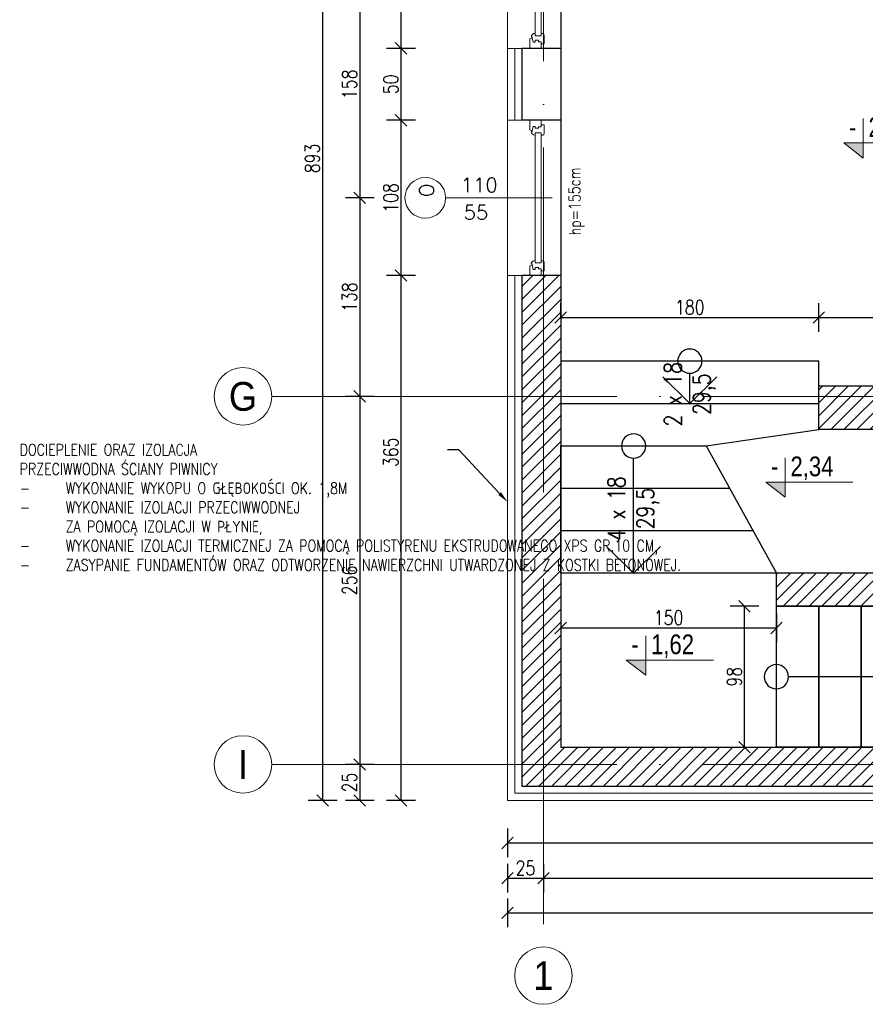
# Model space of a CAD drawing. Header units: millimetres. Extents: x -66901 to 936319, y -323998 to 488548.
# Tile 10 of 84: x 724497 to 730377, y -128816 to -121968. Entities that reach past the tile are written whole.
import ezdxf
from ezdxf import colors
from ezdxf.entities.mleader import LeaderData, LeaderLine
from ezdxf.enums import TextEntityAlignment as Align
from ezdxf.math import Vec2, Vec3

# ---------------------------------------------------------------- set-up
doc = ezdxf.new("R2010")
doc.units = ezdxf.units.MM
doc.header["$LTSCALE"] = 5
doc.header["$MEASUREMENT"] = 0
for name, pattern in [('ACAD_ISO03W100', [30, 12, -18]), ('ACAD_ISO04W100', [30, 24, -3, 0, -3]), ('Osie$0$CONTINOUS', [0])]:
    doc.linetypes.add(name, pattern=pattern)
for name, color, linetype, lineweight, true_color in [('A_DZIAŁOWA_PROJEKTOWANE', 7, 'Continuous', 18, 0x007cb0), ('A_HATCH', 7, 'Continuous', 5, 0x999999), ('A_IZOLEACJA TERMI_PROJEKTOWANA', 7, 'Continuous', 15, 0x6093ac)]:
    doc.layers.add(name, color=color, linetype=linetype, lineweight=lineweight, true_color=true_color)
for name, color, linetype, lineweight in [('A_KONST_ISTNIEJĄCE', 83, 'Continuous', 25), ('A_OPISY', 44, 'Continuous', 9), ('A_OSIE KONSTRUKCYJNE', 150, 'ACAD_ISO04W100', 5), ('A_STOLARKA OKIENNA', 141, 'Continuous', 15), ('A_TEKST', 7, 'Continuous', 15), ('A_WIDOK', 141, 'Continuous', 13), ('A_WYMIAROWANIE', 7, 'Continuous', 9)]:
    doc.layers.add(name, color=color, linetype=linetype, lineweight=lineweight)
doc.layers.add('A_NIEWIDOCZNE  POMOCNICZE', color=252, linetype='ACAD_ISO03W100', lineweight=5, plot=False)
doc.layers.add('AA OPISY', color=40, linetype='Continuous')
doc.layers.add('K-WYMIARY', color=254, linetype='Continuous')
doc.styles.add('APLUS', font='arial.ttf', dxfattribs={"width": 0.6})
doc.styles.add('DEMIURG_100_opisy', font='arial.ttf', dxfattribs={"width": 0.9, "height": 20})
doc.styles.get("Standard").update_dxf_attribs({"font": 'simplex.shx', "width": 0.8})
doc.linetypes.add('BATTING', pattern='A,0.0001,-0.1,[134,ltypeshp.shx,S=0.1,R=0,X=-0.1,Y=0],-0.2,[134,ltypeshp.shx,S=0.1,R=180,X=0.1,Y=0],-0.1', length=0.4001)
doc.dimstyles.new('1 do 100', dxfattribs={"dimtxt": 10, "dimasz": 8, "dimexe": 10, "dimexo": 10, "dimgap": 2, "dimtad": 1, "dimdec": 0, "dimtxsty": 'Standard', "dimblk": 'OBLIQUE', "dimcen": 2.5, "dimadec": 0, "dimazin": 0, "dimtfac": 1, "dimtdec": 0, "dimtmove": 0, "dimatfit": 3, "dimldrblk": 'OBLIQUE', "dimfxl": 10, "dimfxlon": 1, "dimarcsym": 0})

# ---------------------------------------------------------------- blocks, each defined once
blk = doc.blocks.new('*U798')
for p, q in [((-26, 0), (-26, -8)), ((-26, 0), (-19.32, 0)), ((-26, 0), (-26, -8)), ((-19.32, 0), (-18.74, -1.55)), ((75.32, 0), (74.74, -1.55)), ((82, 0), (75.32, 0)), ((82, 0), (82, -8)), ((-21.76, -2.4), (-18.74, -1.55)), ((-21.76, -3.73), (-21.76, -2.4)), ((-20.39, -3.73), (-21.76, -3.73)), ((-21.41, -8), (-21.41, -6.06)), ((-21.41, -6.06), (-20.39, -6.06)), ((-20.39, -6.06), (-20.39, -3.73)), ((-18.74, -1.55), (-17.89, -1.55)), ((-17.89, -1.55), (-17.99, -1.01)), ((-17.25, -7.98), (-17.25, -3.66)), ((-17.25, -3.66), (-15.62, -3.66)), ((73.25, -3.66), (71.62, -3.66)), ((73.25, -7.98), (73.25, -3.66)), ((73.89, -1.55), (73.99, -1.01)), ((74.74, -1.55), (73.89, -1.55)), ((77.76, -2.4), (74.74, -1.55)), ((76.39, -6.06), (76.39, -3.73)), ((76.39, -3.73), (77.76, -3.73)), ((77.41, -6.06), (76.39, -6.06)), ((77.41, -8), (77.41, -6.06)), ((77.76, -3.73), (77.76, -2.4)), ((-26, -8), (-22.8, -8)), ((-22.8, -8), (-22.8, -9.92)), ((-22.8, -8), (-21.41, -8)), ((-22.8, -9.92), (-16.94, -9.92)), ((-15.66, -7.98), (-17.25, -7.98)), ((-15.66, -9.03), (-15.66, -7.98)), ((71.66, -9.03), (71.66, -7.98)), ((71.66, -7.98), (73.25, -7.98)), ((78.8, -9.92), (72.94, -9.92)), ((78.8, -8), (77.41, -8)), ((82, -8), (78.8, -8)), ((78.8, -8), (78.8, -9.92))]:
    blk.add_line(p, q)
blk.add_lwpolyline([(-17.25, -3.66), (73.25, -3.66), (73.25, -7.98), (-17.25, -7.98)], close=True)
for centre, radius, start, end in [((-18.13, -3.52), 2.51, 356.81051, 86.81051), ((74.13, -3.52), 2.51, 93.18949, 183.18949), ((-17.03, -8.42), 1.5, 273.35533, 335.68535), ((73.03, -8.42), 1.5, 204.31465, 266.64467)]:
    blk.add_arc(centre, radius, start, end)
blk = doc.blocks.new('*U799')
at = {"layer": 'AA OPISY'}
for q in [(72.47, 18.82), (-136.57, 0), (72.47, -18.82)]:
    blk.add_line((91, 0), q, dxfattribs=at)
blk.add_circle((-145, 0), 8.43, dxfattribs=at)
blk = doc.blocks.new('*U800')
at = {"layer": 'AA OPISY'}
for q in [(-75.03, 18.82), (-136.57, 0), (-75.03, -18.82)]:
    blk.add_line((-56.5, 0), q, dxfattribs=at)
blk.add_circle((-145, 0), 8.43, dxfattribs=at)
blk = doc.blocks.new('*U801')
at = {"layer": 'AA OPISY'}
for q in [(-134.03, 18.82), (-136.57, 0), (-134.03, -18.82)]:
    blk.add_line((-115.5, 0), q, dxfattribs=at)
blk.add_circle((-145, 0), 8.43, dxfattribs=at)
blk = doc.blocks.new('WARTOŚĆ')
at = {"layer": 'A_OPISY'}
blk.add_line((0, 0), (0, 73.97), dxfattribs=at)
blk.add_circle((0, 88.12), 14.15, dxfattribs=at)
blk.add_attdef('OZ', (-9.99, 82.42), '', height=10, dxfattribs=at)
for tag, p in [('H', (15.09, 32.64)), ('S', (-4.03, 32.64))]:
    blk.add_attdef(tag, p, '', height=10, rotation=90, dxfattribs=at)
blk = doc.blocks.new('*U171')
blk.add_hatch(color=256).paths.add_polyline_path([(0, 0.1532), (-0.198, 0.1532), (0, 0)])
blk.add_line((0, 0.1532), (0, 0.4))
blk.add_lwpolyline([(0, 0.1532), (0, 0), (-0.198, 0.1532), (0.6852, 0.1532)])
at = {"style": 'APLUS', "width": 0.8}
blk.add_attdef('%%P_0.00', text='', height=0.2, dxfattribs=at).set_placement((-0.1457, 0.1532), align=Align.BOTTOM_LEFT)
blk = doc.blocks.new('_Oblique')
at = {"color": 0, "linetype": 'ByBlock', "lineweight": -2}
blk.add_line((-0.5, -0.5), (0.5, 0.5), dxfattribs=at)
blk = doc.blocks.new('*D758')
at = {"layer": 'A_WYMIAROWANIE', "color": 0, "lineweight": -2, "ltscale": 2, "transparency": 16777216}
for p, q in [((8993.74, 18532.7), (8973.74, 18532.7)), ((8983.74, 18167.66), (8983.74, 18532.7)), ((8993.74, 18167.66), (8973.74, 18167.66))]:
    blk.add_line(p, q, dxfattribs=at)
at = {"layer": 'Defpoints', "color": 0, "ltscale": 2, "transparency": 16777216}
for p in [(8983.74, 18532.7), (9057.76, 18532.7), (9057.76, 18167.66)]:
    blk.add_point(p, dxfattribs=at)
at = {"layer": 'A_WYMIAROWANIE', "color": 0, "lineweight": -2, "ltscale": 2, "transparency": 16777216, "xscale": 8, "yscale": 8, "zscale": 8}
for p, rotation in [((8983.74, 18532.7), 90), ((8983.74, 18167.66), 270)]:
    blk.add_blockref('_Oblique', p, dxfattribs=dict(at, rotation=rotation))
at = {"layer": 'A_WYMIAROWANIE', "color": 0, "ltscale": 2, "transparency": 16777216, "insert": (8976.64, 18409.76), "char_height": 10, "attachment_point": 5, "rotation": 90}
blk.add_mtext('365', dxfattribs=at)
blk = doc.blocks.new('*D759')
at = {"layer": 'A_WYMIAROWANIE', "color": 0, "lineweight": -2, "ltscale": 2, "transparency": 16777216}
for p, q in [((8993.74, 18640.7), (8973.74, 18640.7)), ((8983.74, 18532.7), (8983.74, 18640.7)), ((8993.74, 18532.7), (8973.74, 18532.7))]:
    blk.add_line(p, q, dxfattribs=at)
at = {"layer": 'Defpoints', "color": 0, "ltscale": 2, "transparency": 16777216}
for p in [(8983.74, 18640.7), (9057.76, 18640.7), (9057.76, 18532.7)]:
    blk.add_point(p, dxfattribs=at)
at = {"layer": 'A_WYMIAROWANIE', "color": 0, "lineweight": -2, "ltscale": 2, "transparency": 16777216, "xscale": 8, "yscale": 8, "zscale": 8}
for p, rotation in [((8983.74, 18640.7), 90), ((8983.74, 18532.7), 270)]:
    blk.add_blockref('_Oblique', p, dxfattribs=dict(at, rotation=rotation))
at = {"layer": 'A_WYMIAROWANIE', "color": 0, "ltscale": 2, "transparency": 16777216, "insert": (8976.64, 18586.7), "char_height": 10, "attachment_point": 5, "rotation": 90}
blk.add_mtext('108', dxfattribs=at)
blk = doc.blocks.new('*D760')
at = {"layer": 'A_WYMIAROWANIE', "color": 0, "lineweight": -2, "ltscale": 2, "transparency": 16777216}
for p, q in [((8993.74, 18690.7), (8973.74, 18690.7)), ((8983.74, 18640.7), (8983.74, 18690.7)), ((8993.74, 18640.7), (8973.74, 18640.7))]:
    blk.add_line(p, q, dxfattribs=at)
at = {"layer": 'Defpoints', "color": 0, "ltscale": 2, "transparency": 16777216}
for p in [(8983.74, 18690.7), (9057.76, 18690.7), (9057.76, 18640.7)]:
    blk.add_point(p, dxfattribs=at)
at = {"layer": 'A_WYMIAROWANIE', "color": 0, "lineweight": -2, "ltscale": 2, "transparency": 16777216, "xscale": 8, "yscale": 8, "zscale": 8}
for p, rotation in [((8983.74, 18690.7), 90), ((8983.74, 18640.7), 270)]:
    blk.add_blockref('_Oblique', p, dxfattribs=dict(at, rotation=rotation))
at = {"layer": 'A_WYMIAROWANIE', "color": 0, "ltscale": 2, "transparency": 16777216, "insert": (8976.64, 18665.7), "char_height": 10, "attachment_point": 5, "rotation": 90}
blk.add_mtext('50', dxfattribs=at)
blk = doc.blocks.new('*D761')
at = {"layer": 'A_WYMIAROWANIE', "color": 0, "lineweight": -2, "ltscale": 2, "transparency": 16777216}
for p, q in [((8993.74, 18798.7), (8973.74, 18798.7)), ((8983.74, 18690.7), (8983.74, 18798.7)), ((8993.74, 18690.7), (8973.74, 18690.7))]:
    blk.add_line(p, q, dxfattribs=at)
at = {"layer": 'Defpoints', "color": 0, "ltscale": 2, "transparency": 16777216}
for p in [(8983.74, 18798.7), (9057.76, 18798.7), (9057.76, 18690.7)]:
    blk.add_point(p, dxfattribs=at)
at = {"layer": 'A_WYMIAROWANIE', "color": 0, "lineweight": -2, "ltscale": 2, "transparency": 16777216, "xscale": 8, "yscale": 8, "zscale": 8}
for p, rotation in [((8983.74, 18798.7), 90), ((8983.74, 18690.7), 270)]:
    blk.add_blockref('_Oblique', p, dxfattribs=dict(at, rotation=rotation))
at = {"layer": 'A_WYMIAROWANIE', "color": 0, "ltscale": 2, "transparency": 16777216, "insert": (8976.64, 18744.7), "char_height": 10, "attachment_point": 5, "rotation": 90}
blk.add_mtext('108', dxfattribs=at)
blk = doc.blocks.new('*D765')
at = {"layer": 'A_WYMIAROWANIE', "color": 0, "lineweight": -2, "ltscale": 2, "transparency": 16777216}
for p, q in [((9094.76, 18503.57), (9094.76, 18513.57)), ((9274.26, 18493.57), (9274.26, 18513.57)), ((9094.76, 18503.57), (9274.26, 18503.57))]:
    blk.add_line(p, q, dxfattribs=at)
at = {"layer": 'Defpoints', "color": 0, "ltscale": 2, "transparency": 16777216}
for p in [(9274.26, 18503.57), (9094.76, 18497.36), (9274.26, 18473.16)]:
    blk.add_point(p, dxfattribs=at)
at = {"layer": 'A_WYMIAROWANIE', "color": 0, "lineweight": -2, "ltscale": 2, "transparency": 16777216, "xscale": 8, "yscale": 8, "zscale": 8, "rotation": 180}
blk.add_blockref('_Oblique', (9094.76, 18503.57), dxfattribs=at)
at = {"layer": 'A_WYMIAROWANIE', "color": 0, "lineweight": -2, "ltscale": 2, "transparency": 16777216, "xscale": 8, "yscale": 8, "zscale": 8}
blk.add_blockref('_Oblique', (9274.26, 18503.57), dxfattribs=at)
at = {"layer": 'A_WYMIAROWANIE', "color": 0, "ltscale": 2, "transparency": 16777216, "insert": (9184.51, 18510.68), "char_height": 10, "attachment_point": 5}
blk.add_mtext('180', dxfattribs=at)
blk = doc.blocks.new('*D766')
at = {"layer": 'A_WYMIAROWANIE', "color": 0, "lineweight": -2, "ltscale": 2, "transparency": 16777216}
for p, q in [((9274.26, 18493.57), (9274.26, 18513.57)), ((9567.76, 18493.57), (9567.76, 18513.57)), ((9274.26, 18503.57), (9567.76, 18503.57))]:
    blk.add_line(p, q, dxfattribs=at)
at = {"layer": 'Defpoints', "color": 0, "ltscale": 2, "transparency": 16777216}
for p in [(9567.76, 18503.57), (9567.76, 18479.32), (9274.26, 18473.16)]:
    blk.add_point(p, dxfattribs=at)
at = {"layer": 'A_WYMIAROWANIE', "color": 0, "lineweight": -2, "ltscale": 2, "transparency": 16777216, "xscale": 8, "yscale": 8, "zscale": 8, "rotation": 180}
blk.add_blockref('_Oblique', (9274.26, 18503.57), dxfattribs=at)
at = {"layer": 'A_WYMIAROWANIE', "color": 0, "lineweight": -2, "ltscale": 2, "transparency": 16777216, "xscale": 8, "yscale": 8, "zscale": 8}
blk.add_blockref('_Oblique', (9567.76, 18503.57), dxfattribs=at)
at = {"layer": 'A_WYMIAROWANIE', "color": 0, "ltscale": 2, "transparency": 16777216, "insert": (9421.01, 18510.68), "char_height": 10, "attachment_point": 5}
blk.add_mtext('294', dxfattribs=at)
blk = doc.blocks.new('*D781')
at = {"layer": 'A_WYMIAROWANIE', "color": 0, "lineweight": -2, "ltscale": 2, "transparency": 16777216}
for p, q in [((9232.62, 18302.66), (9212.62, 18302.66)), ((9222.62, 18204.66), (9222.62, 18302.66)), ((9222.62, 18204.66), (9232.62, 18204.66))]:
    blk.add_line(p, q, dxfattribs=at)
at = {"layer": 'Defpoints', "color": 0, "ltscale": 2, "transparency": 16777216}
for p in [(9222.62, 18302.66), (9274.26, 18302.66), (9221.96, 18204.66)]:
    blk.add_point(p, dxfattribs=at)
at = {"layer": 'A_WYMIAROWANIE', "color": 0, "lineweight": -2, "ltscale": 2, "transparency": 16777216, "xscale": 8, "yscale": 8, "zscale": 8}
for p, rotation in [((9222.62, 18302.66), 90), ((9222.62, 18204.66), 270)]:
    blk.add_blockref('_Oblique', p, dxfattribs=dict(at, rotation=rotation))
at = {"layer": 'A_WYMIAROWANIE', "color": 0, "ltscale": 2, "transparency": 16777216, "insert": (9215.51, 18253.66), "char_height": 10, "attachment_point": 5, "rotation": 90}
blk.add_mtext('98', dxfattribs=at)
blk = doc.blocks.new('*D782')
at = {"layer": 'A_WYMIAROWANIE', "color": 0, "lineweight": -2, "ltscale": 2, "transparency": 16777216}
for p, q in [((9094.76, 18297.63), (9094.76, 18277.63)), ((9244.76, 18297.63), (9244.76, 18277.63)), ((9094.76, 18287.63), (9244.76, 18287.63))]:
    blk.add_line(p, q, dxfattribs=at)
at = {"layer": 'Defpoints', "color": 0, "ltscale": 2, "transparency": 16777216}
for p in [(9094.76, 18312.16), (9244.76, 18312.16), (9244.76, 18287.63)]:
    blk.add_point(p, dxfattribs=at)
at = {"layer": 'A_WYMIAROWANIE', "color": 0, "lineweight": -2, "ltscale": 2, "transparency": 16777216, "xscale": 8, "yscale": 8, "zscale": 8, "rotation": 180}
blk.add_blockref('_Oblique', (9094.76, 18287.63), dxfattribs=at)
at = {"layer": 'A_WYMIAROWANIE', "color": 0, "lineweight": -2, "ltscale": 2, "transparency": 16777216, "xscale": 8, "yscale": 8, "zscale": 8}
blk.add_blockref('_Oblique', (9244.76, 18287.63), dxfattribs=at)
at = {"layer": 'A_WYMIAROWANIE', "color": 0, "ltscale": 2, "transparency": 16777216, "insert": (9169.76, 18294.73), "char_height": 10, "attachment_point": 5}
blk.add_mtext('150', dxfattribs=at)
blk = doc.blocks.new('*D785')
at = {"layer": 'A_WYMIAROWANIE', "color": 0, "lineweight": -2, "ltscale": 2, "transparency": 16777216}
for p, q in [((8965.02, 18744.7), (8945.02, 18744.7)), ((8955.02, 18744.7), (8955.02, 18586.7)), ((8965.02, 18586.7), (8945.02, 18586.7))]:
    blk.add_line(p, q, dxfattribs=at)
at = {"layer": 'Defpoints', "color": 0, "ltscale": 2, "transparency": 16777216}
for p in [(9051.76, 18744.7), (8955.02, 18586.7), (9051.76, 18586.7)]:
    blk.add_point(p, dxfattribs=at)
at = {"layer": 'A_WYMIAROWANIE', "color": 0, "lineweight": -2, "ltscale": 2, "transparency": 16777216, "xscale": 8, "yscale": 8, "zscale": 8}
for p, rotation in [((8955.02, 18744.7), 90), ((8955.02, 18586.7), 270)]:
    blk.add_blockref('_Oblique', p, dxfattribs=dict(at, rotation=rotation))
at = {"layer": 'A_WYMIAROWANIE', "color": 0, "ltscale": 2, "transparency": 16777216, "insert": (8947.91, 18665.7), "char_height": 10, "attachment_point": 5, "rotation": 90}
blk.add_mtext('158', dxfattribs=at)
blk = doc.blocks.new('*D786')
at = {"layer": 'A_WYMIAROWANIE', "color": 0, "lineweight": -2, "ltscale": 2, "transparency": 16777216}
for p, q in [((8965.02, 18586.7), (8945.02, 18586.7)), ((8955.02, 18586.7), (8955.02, 18448.66)), ((8965.02, 18448.66), (8945.02, 18448.66))]:
    blk.add_line(p, q, dxfattribs=at)
at = {"layer": 'Defpoints', "color": 0, "ltscale": 2, "transparency": 16777216}
for p in [(9051.76, 18586.7), (8955.02, 18448.66), (9037.19, 18448.66)]:
    blk.add_point(p, dxfattribs=at)
at = {"layer": 'A_WYMIAROWANIE', "color": 0, "lineweight": -2, "ltscale": 2, "transparency": 16777216, "xscale": 8, "yscale": 8, "zscale": 8}
for p, rotation in [((8955.02, 18586.7), 90), ((8955.02, 18448.66), 270)]:
    blk.add_blockref('_Oblique', p, dxfattribs=dict(at, rotation=rotation))
at = {"layer": 'A_WYMIAROWANIE', "color": 0, "ltscale": 2, "transparency": 16777216, "insert": (8947.91, 18517.68), "char_height": 10, "attachment_point": 5, "rotation": 90}
blk.add_mtext('138', dxfattribs=at)
blk = doc.blocks.new('*D787')
at = {"layer": 'A_WYMIAROWANIE', "color": 0, "lineweight": -2, "ltscale": 2, "transparency": 16777216}
for p, q in [((8965.02, 18448.66), (8945.02, 18448.66)), ((8955.02, 18448.66), (8955.02, 18192.66)), ((8965.02, 18192.66), (8945.02, 18192.66))]:
    blk.add_line(p, q, dxfattribs=at)
at = {"layer": 'Defpoints', "color": 0, "ltscale": 2, "transparency": 16777216}
for p in [(9037.19, 18448.66), (8955.02, 18192.66), (9057.76, 18192.66)]:
    blk.add_point(p, dxfattribs=at)
at = {"layer": 'A_WYMIAROWANIE', "color": 0, "lineweight": -2, "ltscale": 2, "transparency": 16777216, "xscale": 8, "yscale": 8, "zscale": 8}
for p, rotation in [((8955.02, 18448.66), 90), ((8955.02, 18192.66), 270)]:
    blk.add_blockref('_Oblique', p, dxfattribs=dict(at, rotation=rotation))
at = {"layer": 'A_WYMIAROWANIE', "color": 0, "ltscale": 2, "transparency": 16777216, "insert": (8947.91, 18320.66), "char_height": 10, "attachment_point": 5, "rotation": 90}
blk.add_mtext('256', dxfattribs=at)
blk = doc.blocks.new('*D788')
at = {"layer": 'A_WYMIAROWANIE', "color": 0, "lineweight": -2, "ltscale": 2, "transparency": 16777216}
for p, q in [((8965.02, 18192.66), (8945.02, 18192.66)), ((8955.02, 18192.66), (8955.02, 18167.66)), ((8965.02, 18167.66), (8945.02, 18167.66))]:
    blk.add_line(p, q, dxfattribs=at)
at = {"layer": 'Defpoints', "color": 0, "ltscale": 2, "transparency": 16777216}
for p in [(9057.76, 18192.66), (8955.02, 18167.66), (9057.76, 18167.66)]:
    blk.add_point(p, dxfattribs=at)
at = {"layer": 'A_WYMIAROWANIE', "color": 0, "lineweight": -2, "ltscale": 2, "transparency": 16777216, "xscale": 8, "yscale": 8, "zscale": 8}
for p, rotation in [((8955.02, 18192.66), 90), ((8955.02, 18167.66), 270)]:
    blk.add_blockref('_Oblique', p, dxfattribs=dict(at, rotation=rotation))
at = {"layer": 'A_WYMIAROWANIE', "color": 0, "ltscale": 2, "transparency": 16777216, "insert": (8947.91, 18180.16), "char_height": 10, "attachment_point": 5, "rotation": 90}
blk.add_mtext('25', dxfattribs=at)
blk = doc.blocks.new('*D789')
at = {"layer": 'A_WYMIAROWANIE', "color": 0, "lineweight": -2, "ltscale": 2, "transparency": 16777216}
for p, q in [((8939.26, 19060.66), (8919.26, 19060.66)), ((8929.26, 18167.66), (8929.26, 19060.66)), ((8939.26, 18167.66), (8919.26, 18167.66))]:
    blk.add_line(p, q, dxfattribs=at)
at = {"layer": 'Defpoints', "color": 0, "ltscale": 2, "transparency": 16777216}
for p in [(8929.26, 19060.66), (9067.76, 19060.66), (9057.76, 18167.66)]:
    blk.add_point(p, dxfattribs=at)
at = {"layer": 'A_WYMIAROWANIE', "color": 0, "lineweight": -2, "ltscale": 2, "transparency": 16777216, "xscale": 8, "yscale": 8, "zscale": 8}
for p, rotation in [((8929.26, 19060.66), 90), ((8929.26, 18167.66), 270)]:
    blk.add_blockref('_Oblique', p, dxfattribs=dict(at, rotation=rotation))
at = {"layer": 'A_WYMIAROWANIE', "color": 0, "ltscale": 2, "transparency": 16777216, "insert": (8922.15, 18614.16), "char_height": 10, "attachment_point": 5, "rotation": 90}
blk.add_mtext('893', dxfattribs=at)
blk = doc.blocks.new('*D790')
at = {"layer": 'A_WYMIAROWANIE', "color": 0, "lineweight": -2, "ltscale": 2, "transparency": 16777216}
for p, q in [((9057.76, 18148.1), (9057.76, 18128.1)), ((9751.76, 18148.1), (9751.76, 18128.1)), ((9057.76, 18138.1), (9751.76, 18138.1))]:
    blk.add_line(p, q, dxfattribs=at)
at = {"layer": 'Defpoints', "color": 0, "ltscale": 2, "transparency": 16777216}
for p in [(9057.76, 18167.66), (9751.76, 18167.66), (9751.76, 18138.1)]:
    blk.add_point(p, dxfattribs=at)
at = {"layer": 'A_WYMIAROWANIE', "color": 0, "lineweight": -2, "ltscale": 2, "transparency": 16777216, "xscale": 8, "yscale": 8, "zscale": 8, "rotation": 180}
blk.add_blockref('_Oblique', (9057.76, 18138.1), dxfattribs=at)
at = {"layer": 'A_WYMIAROWANIE', "color": 0, "lineweight": -2, "ltscale": 2, "transparency": 16777216, "xscale": 8, "yscale": 8, "zscale": 8}
blk.add_blockref('_Oblique', (9751.76, 18138.1), dxfattribs=at)
at = {"layer": 'A_WYMIAROWANIE', "color": 0, "ltscale": 2, "transparency": 16777216, "insert": (9404.76, 18145.2), "char_height": 10, "attachment_point": 5}
blk.add_mtext('694', dxfattribs=at)
blk = doc.blocks.new('*D792')
at = {"layer": 'A_WYMIAROWANIE', "color": 0, "lineweight": -2, "ltscale": 2, "transparency": 16777216}
for p, q in [((9057.76, 18123.65), (9057.76, 18103.65)), ((9082.76, 18123.65), (9082.76, 18103.65)), ((9057.76, 18113.65), (9082.76, 18113.65))]:
    blk.add_line(p, q, dxfattribs=at)
at = {"layer": 'Defpoints', "color": 0, "ltscale": 2, "transparency": 16777216}
for p in [(9057.76, 18167.66), (9082.76, 18156.26), (9082.76, 18113.65)]:
    blk.add_point(p, dxfattribs=at)
at = {"layer": 'A_WYMIAROWANIE', "color": 0, "lineweight": -2, "ltscale": 2, "transparency": 16777216, "xscale": 8, "yscale": 8, "zscale": 8, "rotation": 180}
blk.add_blockref('_Oblique', (9057.76, 18113.65), dxfattribs=at)
at = {"layer": 'A_WYMIAROWANIE', "color": 0, "lineweight": -2, "ltscale": 2, "transparency": 16777216, "xscale": 8, "yscale": 8, "zscale": 8}
blk.add_blockref('_Oblique', (9082.76, 18113.65), dxfattribs=at)
at = {"layer": 'A_WYMIAROWANIE', "color": 0, "ltscale": 2, "transparency": 16777216, "insert": (9070.26, 18120.76), "char_height": 10, "attachment_point": 5}
blk.add_mtext('25', dxfattribs=at)
blk = doc.blocks.new('*D793')
at = {"layer": 'A_WYMIAROWANIE', "color": 0, "lineweight": -2, "ltscale": 2, "transparency": 16777216}
for p, q in [((9082.76, 18123.65), (9082.76, 18103.65)), ((9751.76, 18123.65), (9751.76, 18103.65)), ((9082.76, 18113.65), (9751.76, 18113.65))]:
    blk.add_line(p, q, dxfattribs=at)
at = {"layer": 'Defpoints', "color": 0, "ltscale": 2, "transparency": 16777216}
for p in [(9751.76, 18167.66), (9082.76, 18156.26), (9751.76, 18113.65)]:
    blk.add_point(p, dxfattribs=at)
at = {"layer": 'A_WYMIAROWANIE', "color": 0, "lineweight": -2, "ltscale": 2, "transparency": 16777216, "xscale": 8, "yscale": 8, "zscale": 8, "rotation": 180}
blk.add_blockref('_Oblique', (9082.76, 18113.65), dxfattribs=at)
at = {"layer": 'A_WYMIAROWANIE', "color": 0, "lineweight": -2, "ltscale": 2, "transparency": 16777216, "xscale": 8, "yscale": 8, "zscale": 8}
blk.add_blockref('_Oblique', (9751.76, 18113.65), dxfattribs=at)
at = {"layer": 'A_WYMIAROWANIE', "color": 0, "ltscale": 2, "transparency": 16777216, "insert": (9417.26, 18120.76), "char_height": 10, "attachment_point": 5}
blk.add_mtext('669', dxfattribs=at)
blk = doc.blocks.new('*D796')
at = {"layer": 'A_WYMIAROWANIE', "color": 0, "lineweight": -2, "ltscale": 2, "transparency": 16777216}
for p, q in [((9057.76, 18099.48), (9057.76, 18079.48)), ((9914.76, 18099.48), (9914.76, 18079.48)), ((9057.76, 18089.48), (9914.76, 18089.48))]:
    blk.add_line(p, q, dxfattribs=at)
at = {"layer": 'Defpoints', "color": 0, "ltscale": 2, "transparency": 16777216}
for p in [(9914.76, 18347.31), (9057.76, 18167.66), (9914.76, 18089.48)]:
    blk.add_point(p, dxfattribs=at)
at = {"layer": 'A_WYMIAROWANIE', "color": 0, "lineweight": -2, "ltscale": 2, "transparency": 16777216, "xscale": 8, "yscale": 8, "zscale": 8, "rotation": 180}
blk.add_blockref('_Oblique', (9057.76, 18089.48), dxfattribs=at)
at = {"layer": 'A_WYMIAROWANIE', "color": 0, "lineweight": -2, "ltscale": 2, "transparency": 16777216, "xscale": 8, "yscale": 8, "zscale": 8}
blk.add_blockref('_Oblique', (9914.76, 18089.48), dxfattribs=at)
at = {"layer": 'A_WYMIAROWANIE', "color": 0, "ltscale": 2, "transparency": 16777216, "insert": (9486.26, 18096.58), "char_height": 10, "attachment_point": 5}
blk.add_mtext('857', dxfattribs=at)
blk = doc.blocks.new('A$C645F681C')
at = {"layer": 'A_HATCH'}
h = blk.add_hatch(dxfattribs=at)
h.set_pattern_fill('ANSI31', color=256, scale=2)
h.set_pattern_definition([(45, (-12134.532, -17849.573), (-4.490128, 4.490128), [])])
h.paths.add_polyline_path([(793, 526), (473, 526), (473, 441), (503, 441), (503, 496), (793, 496)], flags=17)
h.paths.add_polyline_path([(503, 381), (473, 381), (473, 346), (503, 346)], flags=17)
h.paths.add_polyline_path([(620, 251), (179.5, 251), (179.5, 221), (620, 221)], flags=17)
h.paths.add_polyline_path([(476, 121), (153, 121), (150, 121), (150, 98), (476, 98)], flags=17)
h.paths.add_polyline_path([(793, 332.76), (815.5, 332.76), (815.5, 318.76), (793, 318.76), (793, 143), (660, 143), (660, 251), (620, 251), (620, 221), (620, 0), (476, 0), (0, 0), (0, 215), (0, 328.04), (-27, 328.04), (-27, 215), (-27, -27), (647, -27), (647, 116), (820, 116), (820, 856), (-27, 856), (-27, 594.04), (0, 594.04), (0, 829), (793, 829)])
at = {"layer": 'A_IZOLEACJA TERMI_PROJEKTOWANA', "ltscale": 2}
for p, q in [((-27, 486.04), (-37, 486.04)), ((-27, 436.04), (-37, 436.04)), ((-27, 328.04), (-37, 328.04))]:
    blk.add_line(p, q, dxfattribs=at)
blk.add_lwpolyline([(-37, 956), (-37, 215), (-37, -37), (657, -37)], dxfattribs=at)
at = {"layer": 'A_IZOLEACJA TERMI_PROJEKTOWANA', "linetype": 'BATTING', "ltscale": 10}
for points in [[(-32, 486.04), (-32, 436.04)], [(-32, 328.04), (-32, 215), (-32, -32), (647, -32)]]:
    blk.add_lwpolyline(points, dxfattribs=at)
at = {"layer": 'A_KONST_ISTNIEJĄCE', "ltscale": 2}
for p, q in [((0, 486.04), (-27, 486.04)), ((0, 436.04), (-27, 436.04)), ((0, 328.04), (-27, 328.04)), ((660, 251), (179.5, 251)), ((179.5, 221), (179.5, 251)), ((620, 221), (179.5, 221)), ((153, 121), (150, 121)), ((150, 98), (150, 121)), ((476, 121), (153, 121)), ((476, 98), (150, 98))]:
    blk.add_line(p, q, dxfattribs=at)
for points in [[(0, 829), (0, 215), (0, 0), (476, 0)], [(-27, 486.04), (-27, 436.04)], [(-27, 328.04), (-27, 215), (-27, -27), (647, -27)]]:
    blk.add_lwpolyline(points, dxfattribs=at)
at = {"layer": 'A_NIEWIDOCZNE  POMOCNICZE', "ltscale": 2}
for points in [[(473, 526), (473, 251), (179.5, 251), (179.5, 268.5), (0, 268.5), (0, 829), (793, 829), (793, 526), (473, 526)], [(179.5, 221), (620, 221), (620, 0), (476, 0), (476, 121), (150, 121), (101.23, 209.5), (179.5, 221)]]:
    blk.add_lwpolyline(points, dxfattribs=at)
at = {"layer": 'A_OSIE KONSTRUKCYJNE', "ltscale": 2}
for p, q in [((-12, 1017.09), (-12, -138.79)), ((-200.97, 244), (979.52, 244)), ((-200.97, -12), (979.52, -12))]:
    blk.add_line(p, q, dxfattribs=at)
at = {"layer": 'A_OSIE KONSTRUKCYJNE', "linetype": 'Continuous'}
for centre in [(-220.97, 244), (-220.97, -12), (-12, -158.79)]:
    blk.add_circle(centre, 20, dxfattribs=at)
at = {"layer": 'A_WIDOK', "ltscale": 2}
for p, q in [((179.5, 268.5), (0, 268.5)), ((179.5, 268.5), (179.5, 251)), ((179.5, 239), (0, 239)), ((101.23, 209.5), (0, 209.5)), ((150, 121), (101.23, 209.5)), ((117.49, 180), (0, 180)), ((133.74, 150.5), (0, 150.5)), ((150, 121), (0, 121)), ((150, 98), (150, 0)), ((179.5, 98), (179.5, 0)), ((209, 98), (209, 0))]:
    blk.add_line(p, q, dxfattribs=at)
at = {"layer": 'A_OPISY', "transparency": 33554687, "xscale": 68.67492864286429, "yscale": 68.67492864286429, "zscale": 68.67492864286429, "rotation": 1.435389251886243e-05}
for p, values in [((210.39, 409.76), {'%%P_0.00': '-  2,70'}), ((156.15, 173.82), {'%%P_0.00': '-  2,34'}), ((59.19, 50.05), {'%%P_0.00': '-  1,62'})]:
    blk.add_blockref('*U171', p, dxfattribs=at).add_auto_attribs(values)
at = {"layer": 'A_OPISY', "color": 144, "transparency": 33554559}
ref = blk.add_blockref('WARTOŚĆ', (-6.02, 382.04), dxfattribs=dict(at, xscale=-1, rotation=90))
ref.add_attrib('S', '110', (-69.46, 386.07), dxfattribs={"color": 0, "height": 10})
ref.add_attrib('H', '55', (-67.51, 366.94), dxfattribs={"color": 0, "height": 10})
ref.add_attrib('OZ', 'O', (-98.31, 392.03), dxfattribs={"color": 0, "height": 10, "rotation": 270})
at = {"layer": 'A_OPISY', "transparency": 33554559, "xscale": -1}
for name, p, rotation in [('*U801', (89.8, 123.5), 90), ('*U800', (50.66, 64.5), 90), ('*U799', (295, 49), 180)]:
    blk.add_blockref(name, p, dxfattribs=dict(at, rotation=rotation))
at = {"layer": 'A_STOLARKA OKIENNA', "color": 144, "transparency": 33554559, "xscale": -1, "rotation": 90}
for p in [(-21.5, 568.04), (-21.5, 410.04)]:
    blk.add_blockref('*U798', p, dxfattribs=at)
at = {"layer": 'A_OPISY', "transparency": 33554559, "insert": (11.03, 379.64), "char_height": 8, "width": 44.3905, "attachment_point": 5, "rotation": 90.4248}
blk.add_mtext('hp=155cm', dxfattribs=at)
at = {"layer": 'A_OSIE KONSTRUKCYJNE', "linetype": 'Osie$0$CONTINOUS', "style": 'DEMIURG_100_opisy', "width": 0.9}
for s, p in [('G', (-220.97, 244)), ('I', (-220.97, -12)), ('1', (-12, -158.79))]:
    blk.add_text(s, height=20, dxfattribs=at).set_placement(p, align=Align.MIDDLE_CENTER)
at = {"layer": 'A_TEKST', "transparency": 33554559, "char_height": 12, "attachment_point": 5, "rotation": 90}
for s, insert in [('2 x 18\\P\\pxqc;29,5', (89.88, 245.53)), ('4 x 18\\P\\pxqc;29,5', (50.66, 165.96))]:
    blk.add_mtext_dynamic_manual_height_columns(s, width=91.3974, gutter_width=12.5, heights=[39.91], dxfattribs=dict(at, insert=insert))
at = {"layer": 'A_WYMIAROWANIE', "ltscale": 2}
for base, p1, p2, picture, middle in [((-165.51, 856), (-37, -37), (-27, 856), '*D789', (-172.62, 409.5)), ((127.85, 98), (127.2, 0), (179.5, 98), '*D781', (120.75, 49))]:
    dim = blk.add_linear_dim(base=base, p1=p1, p2=p2, angle=90, dimstyle='1 do 100', dxfattribs=at)
    dim.commit()
    dim.dimension.update_dxf_attribs({"geometry": picture, "text_midpoint": middle, "insert": (-9094.76, -18204.66)})
for base, p1, p2, picture, middle in [((-111.02, 594.04), (-37, 486.04), (-37, 594.04), '*D761', (-118.13, 540.04)), ((-139.75, 382.04), (-43.01, 540.04), (-43.01, 382.04), '*D785', (-146.85, 461.04)), ((-111.02, 486.04), (-37, 436.04), (-37, 486.04), '*D760', (-118.13, 461.04)), ((-111.02, 436.04), (-37, 328.04), (-37, 436.04), '*D759', (-118.13, 382.04)), ((-139.75, 244), (-43.01, 382.04), (-57.58, 244), '*D786', (-146.86, 313.02)), ((-139.75, -12), (-57.58, 244), (-37, -12), '*D787', (-146.85, 116)), ((-139.75, -37), (-37, -12), (-37, -37), '*D788', (-146.85, -24.5))]:
    dim = blk.add_linear_dim(base=base, p1=p1, p2=p2, angle=90, dimstyle='1 do 100', override={"dimtmove": 1}, dxfattribs=at)
    dim.commit()
    dim.dimension.update_dxf_attribs({"geometry": picture, "text_midpoint": middle, "insert": (-9094.76, -18204.66)})
dim = blk.add_linear_dim(base=(-111.02, 328.04), p1=(-37, -37), p2=(-37, 328.04), angle=90, dimstyle='1 do 100', dxfattribs=at)
dim.commit()
dim.dimension.update_dxf_attribs({"geometry": '*D758', "text_midpoint": (-111.02, 205.1), "dimtype": 128, "insert": (-9094.76, -18204.66)})
for base, p1, p2, picture, middle, set_off in [((179.5, 298.9137224), (0, 292.70231453), (179.5, 268.5), '*D765', (89.75, 306.01945228), (-9094.76444973, -18204.66011344)), ((820, -115.18), (-37, -37), (820, 142.65), '*D796', (391.5, -108.08), (-9094.76, -18204.66)), ((150, 82.97), (0, 107.5), (150, 107.5), '*D782', (75, 90.07), (-9094.76, -18204.66)), ((657, -66.56), (-37, -37), (657, -37), '*D790', (310, -59.46), (-9094.76, -18204.66)), ((-12, -91.01), (-37, -37), (-12, -48.4), '*D792', (-24.5, -83.9), (-9094.76, -18204.66))]:
    dim = blk.add_linear_dim(base=base, p1=p1, p2=p2, dimstyle='1 do 100', dxfattribs=at)
    dim.commit()
    dim.dimension.update_dxf_attribs({"geometry": picture, "text_midpoint": middle, "insert": set_off})
for base, p1, p2, picture, middle, set_off in [((473, 298.9137224), (179.5, 268.5), (473, 274.65794094), '*D766', (326.25, 306.01945228), (-9094.76444973, -18204.66011344)), ((657, -91.01), (-12, -48.4), (657, -37), '*D793', (322.5, -83.9), (-9094.76, -18204.66))]:
    dim = blk.add_linear_dim(base=base, p1=p1, p2=p2, dimstyle='1 do 100', override={"dimtmove": 1}, dxfattribs=at)
    dim.commit()
    dim.dimension.update_dxf_attribs({"geometry": picture, "text_midpoint": middle, "insert": set_off})
at = {"layer": 'A_DZIAŁOWA_PROJEKTOWANE', "ltscale": 2}
ml = blk.add_multileader_mtext('Standard', dxfattribs=at)
ml.set_content('DOCIEPLENIE ORAZ IZOLACJA\\PPRZECIWWODNA ŚCIANY PIWNICY\\P\\pi-3,l4,t4;-^IWYKONANIE WYKOPU O GŁĘBOKOŚCI OK. 1,8M\\P-^IWYKONANIE IZOLACJI PRZECIWWODNEJ\\P\\pi0,l0,tz;^IZA POMOCĄ IZOLACJI W PŁYNIE,\\P\\pi-3,l4,t4;-^IWYKONANIE IZOLACJI TERMICZNEJ ZA POMOCĄ POLISTYRENU EKSTRUDOWANEGO XPS GR.10 CM,\\P-^IZASYPANIE FUNDAMENTÓW ORAZ ODTWORZENIE NAWIERZCHNI UTWARDZONEJ Z KOSTKI BETONOWEJ.', color=256)
ml.set_leader_properties()
ml.build(insert=Vec2(0, 0))
ml.multileader.update_dxf_attribs({"arrow_head_size": 8})
ctx = ml.context
ctx.base_point, ctx.char_height, ctx.arrow_head_size, ctx.plane_origin = Vec3(-345.38, 206.74), 8, 8, Vec3(-37, 170.56)
notes = []
notes.append((ctx, [(0, (1, 1, 0), (-70.76, 206.74), (-1, 0), 8, [(0, [(-37, 170.56)], 0, [])])]))
ctx.mtext.insert, ctx.mtext.width, ctx.mtext.flow_direction = Vec3(-376.19, 210.81), 299.0128, 5
for ctx, leaders in notes:
    for number, flags, end, landing, length, lines in leaders:
        leader = LeaderData()
        leader.index, (leader.has_last_leader_line, leader.has_dogleg_vector, leader.attachment_direction) = number, flags
        leader.last_leader_point, leader.dogleg_vector, leader.dogleg_length = Vec3(end), Vec3(landing), length
        for number, points, colour, breaks in lines:
            line = LeaderLine()
            line.index, line.vertices, line.color, line.breaks = number, Vec3.list(points), colors.encode_raw_color(colour), breaks
            leader.lines.append(line)
        ctx.leaders.append(leader)

msp = doc.modelspace()

# ---------------------------------------------------------------- linework, layer by layer
at = {"layer": 'K-WYMIARY'}
for p, q in [((729433.861, -125228.152), (728259, -125228.152)), ((729596.43, -125523.152), (728259, -125523.152))]:
    msp.add_line(p, q, dxfattribs=at)
for points in [[(730054, -124343.152), (728259, -124343.152), (728259, -124638.152), (730054, -124638.152)], [(729759, -126048.152), (730054, -126048.152), (730054, -127028.152), (729759, -127028.152)], [(730054, -126048.152), (730349, -126048.152), (730349, -127028.152), (730054, -127028.152)], [(730349, -126048.152), (730644, -126048.152), (730644, -127028.152), (730349, -127028.152)]]:
    msp.add_lwpolyline(points, close=True, dxfattribs=at)
for points in [[(729271.291, -124933.152), (730054, -124818.152)], [(728259, -124933.152), (729271.291, -124933.152), (729759, -125818.152), (728259, -125818.152), (728259, -124933.152)]]:
    msp.add_lwpolyline(points, dxfattribs=at)

# ---------------------------------------------------------------- block references
at = {"layer": 'K-WYMIARY', "xscale": 10, "yscale": 10, "zscale": 10}
msp.add_blockref('A$C645F681C', (728259, -127028.152), dxfattribs=at)
msp.add_blockref('A$C645F681C', (728259, -127028.152), dxfattribs=at)

doc.saveas('drawing.dxf')
